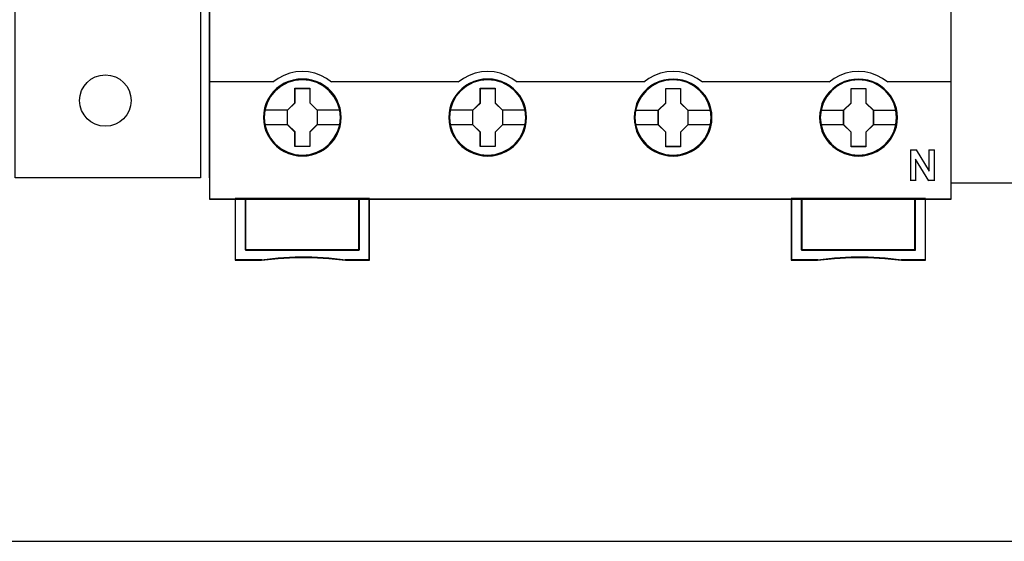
# Model space of a CAD drawing. Header units: millimetres. Extents: x 18084 to 52399, y 38174 to 56392.
# Tile 27 of 256: x 22335 to 22430, y 43851 to 43902. Entities that reach past the tile are written whole.
import ezdxf

# ---------------------------------------------------------------- set-up
doc = ezdxf.new("R2010")
doc.units = ezdxf.units.MM
doc.header["$LTSCALE"] = 100
doc.layers.add('45', color=7, linetype='Continuous')
doc.styles.get("Standard").update_dxf_attribs({"font": 'arial.ttf'})

# ---------------------------------------------------------------- blocks, each defined once
blk = doc.blocks.new('286690_270778736')
blk.add_lwpolyline([(0, 0), (72, 0), (72, 15), (0, 15)], close=True)
at = {"flags": 1}
for tag, p in [('BD', (74.3828, 9.5339)), ('NK', (74.3828, 7.5418)), ('TYP', (74.3828, 5.9417)), ('PO', (74.3828, 4.4043))]:
    blk.add_attdef(tag, p, '', height=1, dxfattribs=at)
blk = doc.blocks.new('247596_80113086')
for p, q in [((0, -1.75), (0, 6.25)), ((0, 6.25), (1.8, 6.25)), ((1.8, 6.25), (1.8, -1.75)), ((0, 4.5), (1.8, 4.5)), ((0.375, 2.875), (0.375, 3.125)), ((0.375, 3.125), (1.375, 3.125)), ((1.375, 3.125), (1.375, 2.75)), ((0.375, 2.875), (1.375, 2.875)), ((0.375, 2), (0.375, 2.875)), ((1.375, 2.875), (1.375, 2)), ((1.375, 2), (0.375, 2)), ((0, 0), (1.8, 0)), ((1.8, -1.75), (0, -1.75))]:
    blk.add_line(p, q)
for centre in [(0.875, 5.625), (0.875, -1)]:
    blk.add_circle(centre, 0.25)
at = {"flags": 1}
for tag, p in [('BD', (2.8091, 5.4816)), ('NK', (2.8091, 2.919)), ('TYP', (2.8091, 0.7271)), ('PO', (2.8091, -1.5101))]:
    blk.add_attdef(tag, p, '', height=0.5, dxfattribs=at)
blk = doc.blocks.new('247596_1218887507')
for p, q in [((0, -1.75), (0, 6.25)), ((0, 6.25), (1.8, 6.25)), ((1.8, 6.25), (1.8, -1.75)), ((0, 4.5), (1.8, 4.5)), ((0.375, 2.875), (0.375, 3.125)), ((0.375, 3.125), (1.375, 3.125)), ((1.375, 3.125), (1.375, 2.75)), ((0.375, 2.875), (1.375, 2.875)), ((0.375, 2), (0.375, 2.875)), ((1.375, 2.875), (1.375, 2)), ((1.375, 2), (0.375, 2)), ((0, 0), (1.8, 0)), ((1.8, -1.75), (0, -1.75))]:
    blk.add_line(p, q)
for centre in [(0.875, 5.625), (0.875, -1)]:
    blk.add_circle(centre, 0.25)
at = {"flags": 1}
for tag, p in [('BD', (2.8091, 5.4816)), ('NK', (2.8091, 2.919)), ('TYP', (2.8091, 0.7271)), ('PO', (2.8091, -1.5101))]:
    blk.add_attdef(tag, p, '', height=0.5, dxfattribs=at)

msp = doc.modelspace()

# ---------------------------------------------------------------- linework, layer by layer
for p, q in [((22353.244, 43966.142), (22353.244, 43886.142)), ((22353.244, 43886.142), (22353.244, 43966.142))]:
    msp.add_line(p, q)
at = {"layer": '45', "color": 7}
for points in [[(22425.32, 43966.142), (22353.244, 43966.142), (22353.244, 43884.075), (22425.32, 43884.075), (22425.32, 43966.142)], [(22366.048, 43892.002), (22366.026, 43892.45), (22365.953, 43892.898), (22365.796, 43893.33), (22365.617, 43893.745), (22365.381, 43894.133), (22365.101, 43894.481), (22364.776, 43894.802), (22364.412, 43895.079), (22364.037, 43895.323), (22363.611, 43895.505), (22363.18, 43895.633), (22362.726, 43895.716), (22362.272, 43895.738), (22361.819, 43895.716), (22361.376, 43895.633), (22360.928, 43895.505), (22360.514, 43895.323), (22360.127, 43895.079), (22359.768, 43894.802), (22359.432, 43894.481), (22359.169, 43894.133), (22358.923, 43893.745), (22358.727, 43893.33), (22358.609, 43892.898), (22358.519, 43892.45), (22358.486, 43892.002), (22358.519, 43891.553), (22358.609, 43891.116), (22358.727, 43890.685), (22358.923, 43890.275), (22359.169, 43889.882), (22359.432, 43889.522), (22359.768, 43889.207), (22360.127, 43888.925), (22360.514, 43888.698), (22360.928, 43888.515), (22361.376, 43888.377), (22361.819, 43888.288), (22362.272, 43888.266), (22362.726, 43888.288), (22363.18, 43888.377), (22363.611, 43888.515), (22364.037, 43888.698), (22364.412, 43888.925), (22364.776, 43889.207), (22365.101, 43889.522), (22365.381, 43889.882), (22365.617, 43890.275), (22365.796, 43890.685), (22365.953, 43891.116), (22366.026, 43891.553), (22366.048, 43892.002)], [(22366.048, 43892.002), (22366.026, 43892.45), (22365.953, 43892.898), (22365.796, 43893.33), (22365.617, 43893.745), (22365.381, 43894.133), (22365.101, 43894.481), (22364.776, 43894.802), (22364.412, 43895.079), (22364.037, 43895.323), (22363.611, 43895.505), (22363.18, 43895.633), (22362.726, 43895.716), (22362.272, 43895.738), (22361.819, 43895.716), (22361.376, 43895.633), (22360.928, 43895.505), (22360.514, 43895.323), (22360.127, 43895.079), (22359.768, 43894.802), (22359.432, 43894.481), (22359.169, 43894.133), (22358.923, 43893.745), (22358.727, 43893.33), (22358.609, 43892.898), (22358.519, 43892.45), (22358.486, 43892.002), (22358.519, 43891.553), (22358.609, 43891.116), (22358.727, 43890.685), (22358.923, 43890.275), (22359.169, 43889.882), (22359.432, 43889.522), (22359.768, 43889.207), (22360.127, 43888.925), (22360.514, 43888.698), (22360.928, 43888.515), (22361.376, 43888.377), (22361.819, 43888.288), (22362.272, 43888.266), (22362.726, 43888.288), (22363.18, 43888.377), (22363.611, 43888.515), (22364.037, 43888.698), (22364.412, 43888.925), (22364.776, 43889.207), (22365.101, 43889.522), (22365.381, 43889.882), (22365.617, 43890.275), (22365.796, 43890.685), (22365.953, 43891.116), (22366.026, 43891.553), (22366.048, 43892.002)], [(22366.028, 43892.002), (22366.006, 43892.447), (22365.933, 43892.893), (22365.777, 43893.322), (22365.599, 43893.735), (22365.365, 43894.12), (22365.086, 43894.466), (22364.763, 43894.786), (22364.401, 43895.061), (22364.028, 43895.303), (22363.604, 43895.484), (22363.175, 43895.611), (22362.724, 43895.693), (22362.272, 43895.715), (22361.821, 43895.693), (22361.381, 43895.611), (22360.935, 43895.484), (22360.523, 43895.303), (22360.138, 43895.061), (22359.782, 43894.786), (22359.447, 43894.466), (22359.185, 43894.12), (22358.94, 43893.735), (22358.745, 43893.322), (22358.628, 43892.893), (22358.539, 43892.447), (22358.506, 43892.002), (22358.539, 43891.556), (22358.628, 43891.122), (22358.745, 43890.692), (22358.94, 43890.285), (22359.185, 43889.895), (22359.447, 43889.537), (22359.782, 43889.224), (22360.138, 43888.943), (22360.523, 43888.717), (22360.935, 43888.536), (22361.381, 43888.398), (22361.821, 43888.31), (22362.272, 43888.288), (22362.724, 43888.31), (22363.175, 43888.398), (22363.604, 43888.536), (22364.028, 43888.717), (22364.401, 43888.943), (22364.763, 43889.224), (22365.086, 43889.537), (22365.365, 43889.895), (22365.599, 43890.285), (22365.777, 43890.692), (22365.933, 43891.122), (22366.006, 43891.556), (22366.028, 43892.002)], [(22384.06, 43891.997), (22384.032, 43892.445), (22383.964, 43892.894), (22383.808, 43893.325), (22383.628, 43893.735), (22383.393, 43894.128), (22383.113, 43894.476), (22382.782, 43894.792), (22382.418, 43895.069), (22382.048, 43895.312), (22381.617, 43895.495), (22381.191, 43895.628), (22380.731, 43895.711), (22380.277, 43895.733), (22379.823, 43895.711), (22379.381, 43895.628), (22378.932, 43895.495), (22378.523, 43895.312), (22378.131, 43895.069), (22377.772, 43894.792), (22377.442, 43894.476), (22377.178, 43894.128), (22376.932, 43893.735), (22376.736, 43893.325), (22376.613, 43892.894), (22376.523, 43892.445), (22376.495, 43891.997), (22376.523, 43891.549), (22376.613, 43891.112), (22376.736, 43890.68), (22376.932, 43890.265), (22377.178, 43889.878), (22377.442, 43889.518), (22377.772, 43889.197), (22378.131, 43888.92), (22378.523, 43888.688), (22378.932, 43888.505), (22379.381, 43888.372), (22379.823, 43888.284), (22380.277, 43888.256), (22380.731, 43888.284), (22381.191, 43888.372), (22381.617, 43888.505), (22382.048, 43888.688), (22382.418, 43888.92), (22382.782, 43889.197), (22383.113, 43889.518), (22383.393, 43889.878), (22383.628, 43890.265), (22383.808, 43890.68), (22383.964, 43891.112), (22384.032, 43891.549), (22384.06, 43891.997)], [(22384.06, 43891.997), (22384.032, 43892.445), (22383.964, 43892.894), (22383.808, 43893.325), (22383.628, 43893.735), (22383.393, 43894.128), (22383.113, 43894.476), (22382.782, 43894.792), (22382.418, 43895.069), (22382.048, 43895.312), (22381.617, 43895.495), (22381.191, 43895.628), (22380.731, 43895.711), (22380.277, 43895.733), (22379.823, 43895.711), (22379.381, 43895.628), (22378.932, 43895.495), (22378.523, 43895.312), (22378.131, 43895.069), (22377.772, 43894.792), (22377.442, 43894.476), (22377.178, 43894.128), (22376.932, 43893.735), (22376.736, 43893.325), (22376.613, 43892.894), (22376.523, 43892.445), (22376.495, 43891.997), (22376.523, 43891.549), (22376.613, 43891.112), (22376.736, 43890.68), (22376.932, 43890.265), (22377.178, 43889.878), (22377.442, 43889.518), (22377.772, 43889.197), (22378.131, 43888.92), (22378.523, 43888.688), (22378.932, 43888.505), (22379.381, 43888.372), (22379.823, 43888.284), (22380.277, 43888.256), (22380.731, 43888.284), (22381.191, 43888.372), (22381.617, 43888.505), (22382.048, 43888.688), (22382.418, 43888.92), (22382.782, 43889.197), (22383.113, 43889.518), (22383.393, 43889.878), (22383.628, 43890.265), (22383.808, 43890.68), (22383.964, 43891.112), (22384.032, 43891.549), (22384.06, 43891.997)], [(22384.037, 43891.996), (22384.01, 43892.442), (22383.943, 43892.887), (22383.787, 43893.317), (22383.608, 43893.724), (22383.375, 43894.115), (22383.096, 43894.461), (22382.767, 43894.775), (22382.405, 43895.05), (22382.038, 43895.292), (22381.609, 43895.474), (22381.185, 43895.606), (22380.729, 43895.688), (22380.277, 43895.71), (22379.826, 43895.688), (22379.386, 43895.606), (22378.94, 43895.474), (22378.534, 43895.292), (22378.144, 43895.05), (22377.787, 43894.775), (22377.459, 43894.461), (22377.197, 43894.115), (22376.952, 43893.724), (22376.757, 43893.317), (22376.634, 43892.887), (22376.545, 43892.442), (22376.517, 43891.996), (22376.545, 43891.55), (22376.634, 43891.115), (22376.757, 43890.686), (22376.952, 43890.273), (22377.197, 43889.888), (22377.459, 43889.531), (22377.787, 43889.211), (22378.144, 43888.936), (22378.534, 43888.705), (22378.94, 43888.523), (22379.386, 43888.391), (22379.826, 43888.303), (22380.277, 43888.276), (22380.729, 43888.303), (22381.185, 43888.391), (22381.609, 43888.523), (22382.038, 43888.705), (22382.405, 43888.936), (22382.767, 43889.211), (22383.096, 43889.531), (22383.375, 43889.888), (22383.608, 43890.273), (22383.787, 43890.686), (22383.943, 43891.115), (22384.01, 43891.55), (22384.037, 43891.996)], [(22402.064, 43891.991), (22402.042, 43892.439), (22401.969, 43892.887), (22401.817, 43893.318), (22401.638, 43893.733), (22401.403, 43894.121), (22401.123, 43894.469), (22400.792, 43894.79), (22400.428, 43895.067), (22400.058, 43895.31), (22399.627, 43895.493), (22399.196, 43895.62), (22398.742, 43895.703), (22398.288, 43895.725), (22397.834, 43895.703), (22397.392, 43895.62), (22396.944, 43895.493), (22396.529, 43895.31), (22396.142, 43895.067), (22395.784, 43894.79), (22395.448, 43894.469), (22395.184, 43894.121), (22394.944, 43893.733), (22394.742, 43893.318), (22394.624, 43892.887), (22394.535, 43892.439), (22394.507, 43891.991), (22394.535, 43891.542), (22394.624, 43891.105), (22394.742, 43890.674), (22394.944, 43890.264), (22395.184, 43889.872), (22395.448, 43889.512), (22395.784, 43889.191), (22396.142, 43888.914), (22396.529, 43888.688), (22396.944, 43888.505), (22397.392, 43888.367), (22397.834, 43888.278), (22398.288, 43888.256), (22398.742, 43888.278), (22399.196, 43888.367), (22399.627, 43888.505), (22400.058, 43888.688), (22400.428, 43888.914), (22400.792, 43889.191), (22401.123, 43889.512), (22401.403, 43889.872), (22401.638, 43890.264), (22401.817, 43890.674), (22401.969, 43891.105), (22402.042, 43891.542), (22402.064, 43891.991)], [(22402.064, 43891.991), (22402.042, 43892.439), (22401.969, 43892.887), (22401.817, 43893.318), (22401.638, 43893.733), (22401.403, 43894.121), (22401.123, 43894.469), (22400.792, 43894.79), (22400.428, 43895.067), (22400.058, 43895.31), (22399.627, 43895.493), (22399.196, 43895.62), (22398.742, 43895.703), (22398.288, 43895.725), (22397.834, 43895.703), (22397.392, 43895.62), (22396.944, 43895.493), (22396.529, 43895.31), (22396.142, 43895.067), (22395.784, 43894.79), (22395.448, 43894.469), (22395.184, 43894.121), (22394.944, 43893.733), (22394.742, 43893.318), (22394.624, 43892.887), (22394.535, 43892.439), (22394.507, 43891.991), (22394.535, 43891.542), (22394.624, 43891.105), (22394.742, 43890.674), (22394.944, 43890.264), (22395.184, 43889.872), (22395.448, 43889.512), (22395.784, 43889.191), (22396.142, 43888.914), (22396.529, 43888.688), (22396.944, 43888.505), (22397.392, 43888.367), (22397.834, 43888.278), (22398.288, 43888.256), (22398.742, 43888.278), (22399.196, 43888.367), (22399.627, 43888.505), (22400.058, 43888.688), (22400.428, 43888.914), (22400.792, 43889.191), (22401.123, 43889.512), (22401.403, 43889.872), (22401.638, 43890.264), (22401.817, 43890.674), (22401.969, 43891.105), (22402.042, 43891.542), (22402.064, 43891.991)], [(22402.042, 43891.991), (22402.019, 43892.436), (22401.947, 43892.882), (22401.797, 43893.311), (22401.618, 43893.724), (22401.384, 43894.109), (22401.106, 43894.456), (22400.777, 43894.775), (22400.415, 43895.051), (22400.047, 43895.293), (22399.618, 43895.474), (22399.189, 43895.601), (22398.738, 43895.683), (22398.287, 43895.705), (22397.836, 43895.683), (22397.395, 43895.601), (22396.95, 43895.474), (22396.538, 43895.293), (22396.153, 43895.051), (22395.797, 43894.775), (22395.462, 43894.456), (22395.2, 43894.109), (22394.961, 43893.724), (22394.76, 43893.311), (22394.643, 43892.882), (22394.554, 43892.436), (22394.526, 43891.991), (22394.554, 43891.545), (22394.643, 43891.11), (22394.76, 43890.681), (22394.961, 43890.274), (22395.2, 43889.883), (22395.462, 43889.525), (22395.797, 43889.206), (22396.153, 43888.931), (22396.538, 43888.705), (22396.95, 43888.524), (22397.395, 43888.386), (22397.836, 43888.298), (22398.287, 43888.276), (22398.738, 43888.298), (22399.189, 43888.386), (22399.618, 43888.524), (22400.047, 43888.705), (22400.415, 43888.931), (22400.777, 43889.206), (22401.106, 43889.525), (22401.384, 43889.883), (22401.618, 43890.274), (22401.797, 43890.681), (22401.947, 43891.11), (22402.019, 43891.545), (22402.042, 43891.991)], [(22420.076, 43891.991), (22420.053, 43892.439), (22419.98, 43892.887), (22419.823, 43893.318), (22419.644, 43893.733), (22419.414, 43894.121), (22419.134, 43894.469), (22418.804, 43894.79), (22418.439, 43895.067), (22418.069, 43895.31), (22417.638, 43895.493), (22417.206, 43895.62), (22416.752, 43895.703), (22416.298, 43895.725), (22415.845, 43895.703), (22415.402, 43895.62), (22414.954, 43895.493), (22414.539, 43895.31), (22414.152, 43895.067), (22413.793, 43894.79), (22413.457, 43894.469), (22413.194, 43894.121), (22412.947, 43893.733), (22412.751, 43893.318), (22412.633, 43892.887), (22412.544, 43892.439), (22412.516, 43891.991), (22412.544, 43891.542), (22412.633, 43891.105), (22412.751, 43890.674), (22412.947, 43890.264), (22413.194, 43889.872), (22413.457, 43889.512), (22413.793, 43889.191), (22414.152, 43888.914), (22414.539, 43888.688), (22414.954, 43888.505), (22415.402, 43888.367), (22415.845, 43888.278), (22416.298, 43888.256), (22416.752, 43888.278), (22417.206, 43888.367), (22417.638, 43888.505), (22418.069, 43888.688), (22418.439, 43888.914), (22418.804, 43889.191), (22419.134, 43889.512), (22419.414, 43889.872), (22419.644, 43890.264), (22419.823, 43890.674), (22419.98, 43891.105), (22420.053, 43891.542), (22420.076, 43891.991)], [(22420.076, 43891.991), (22420.053, 43892.439), (22419.98, 43892.887), (22419.823, 43893.318), (22419.644, 43893.733), (22419.414, 43894.121), (22419.134, 43894.469), (22418.804, 43894.79), (22418.439, 43895.067), (22418.069, 43895.31), (22417.638, 43895.493), (22417.206, 43895.62), (22416.752, 43895.703), (22416.298, 43895.725), (22415.845, 43895.703), (22415.402, 43895.62), (22414.954, 43895.493), (22414.539, 43895.31), (22414.152, 43895.067), (22413.793, 43894.79), (22413.457, 43894.469), (22413.194, 43894.121), (22412.947, 43893.733), (22412.751, 43893.318), (22412.633, 43892.887), (22412.544, 43892.439), (22412.516, 43891.991), (22412.544, 43891.542), (22412.633, 43891.105), (22412.751, 43890.674), (22412.947, 43890.264), (22413.194, 43889.872), (22413.457, 43889.512), (22413.793, 43889.191), (22414.152, 43888.914), (22414.539, 43888.688), (22414.954, 43888.505), (22415.402, 43888.367), (22415.845, 43888.278), (22416.298, 43888.256), (22416.752, 43888.278), (22417.206, 43888.367), (22417.638, 43888.505), (22418.069, 43888.688), (22418.439, 43888.914), (22418.804, 43889.191), (22419.134, 43889.512), (22419.414, 43889.872), (22419.644, 43890.264), (22419.823, 43890.674), (22419.98, 43891.105), (22420.053, 43891.542), (22420.076, 43891.991)], [(22420.053, 43891.991), (22420.031, 43892.436), (22419.959, 43892.882), (22419.803, 43893.311), (22419.624, 43893.724), (22419.396, 43894.109), (22419.117, 43894.456), (22418.789, 43894.775), (22418.427, 43895.051), (22418.059, 43895.293), (22417.63, 43895.474), (22417.201, 43895.601), (22416.75, 43895.683), (22416.298, 43895.705), (22415.847, 43895.683), (22415.407, 43895.601), (22414.961, 43895.474), (22414.549, 43895.293), (22414.165, 43895.051), (22413.808, 43894.775), (22413.474, 43894.456), (22413.212, 43894.109), (22412.967, 43893.724), (22412.772, 43893.311), (22412.655, 43892.882), (22412.566, 43892.436), (22412.538, 43891.991), (22412.566, 43891.545), (22412.655, 43891.11), (22412.772, 43890.681), (22412.967, 43890.274), (22413.212, 43889.883), (22413.474, 43889.525), (22413.808, 43889.206), (22414.165, 43888.931), (22414.549, 43888.705), (22414.961, 43888.524), (22415.407, 43888.386), (22415.847, 43888.298), (22416.298, 43888.276), (22416.75, 43888.298), (22417.201, 43888.386), (22417.63, 43888.524), (22418.059, 43888.705), (22418.427, 43888.931), (22418.789, 43889.206), (22419.117, 43889.525), (22419.396, 43889.883), (22419.624, 43890.274), (22419.803, 43890.681), (22419.959, 43891.11), (22420.031, 43891.545), (22420.053, 43891.991)], [(22361.559, 43894.839), (22363.002, 43894.839), (22363.002, 43893.42), (22363.72, 43892.716), (22363.72, 43891.297), (22363.002, 43890.582), (22363.002, 43889.174), (22361.559, 43889.174), (22361.559, 43890.582), (22360.823, 43891.297), (22360.823, 43892.716), (22361.559, 43893.42), (22361.559, 43894.839)], [(22361.559, 43894.839), (22363.002, 43894.839), (22363.002, 43894.839), (22363.002, 43893.42), (22363.002, 43893.42), (22363.72, 43892.716), (22363.72, 43892.716), (22363.72, 43891.297), (22363.72, 43891.297), (22363.002, 43890.582), (22363.002, 43890.582), (22363.002, 43889.174), (22363.002, 43889.174), (22361.559, 43889.174), (22361.559, 43889.174), (22361.559, 43890.582), (22361.559, 43890.582), (22360.823, 43891.297), (22360.823, 43891.297), (22360.823, 43892.716), (22360.823, 43892.716), (22361.559, 43893.42), (22361.559, 43893.42), (22361.559, 43894.839), (22361.559, 43894.839)], [(22361.57, 43894.82), (22362.99, 43894.82), (22362.99, 43893.411), (22363.698, 43892.712), (22363.698, 43891.304), (22362.99, 43890.594), (22362.99, 43889.196), (22361.57, 43889.196), (22361.57, 43890.594), (22360.846, 43891.304), (22360.846, 43892.712), (22361.57, 43893.411), (22361.57, 43894.82)], [(22379.564, 43894.834), (22381.008, 43894.834), (22381.008, 43893.415), (22381.727, 43892.711), (22381.727, 43891.292), (22381.008, 43890.577), (22381.008, 43889.169), (22379.564, 43889.169), (22379.564, 43890.577), (22378.828, 43891.292), (22378.828, 43892.711), (22379.564, 43893.415), (22379.564, 43894.834)], [(22379.564, 43894.834), (22381.008, 43894.834), (22381.008, 43894.834), (22381.008, 43893.415), (22381.008, 43893.415), (22381.727, 43892.711), (22381.727, 43892.711), (22381.727, 43891.292), (22381.727, 43891.292), (22381.008, 43890.577), (22381.008, 43890.577), (22381.008, 43889.169), (22381.008, 43889.169), (22379.564, 43889.169), (22379.564, 43889.169), (22379.564, 43890.577), (22379.564, 43890.577), (22378.828, 43891.292), (22378.828, 43891.292), (22378.828, 43892.711), (22378.828, 43892.711), (22379.564, 43893.415), (22379.564, 43893.415), (22379.564, 43894.834), (22379.564, 43894.834)], [(22379.575, 43894.812), (22380.997, 43894.812), (22380.997, 43893.404), (22381.705, 43892.705), (22381.705, 43891.296), (22380.997, 43890.587), (22380.997, 43889.189), (22379.575, 43889.189), (22379.575, 43890.587), (22378.85, 43891.296), (22378.85, 43892.705), (22379.575, 43893.404), (22379.575, 43894.812)], [(22397.575, 43894.829), (22399.018, 43894.829), (22399.018, 43893.41), (22399.736, 43892.705), (22399.736, 43891.286), (22399.018, 43890.57), (22399.018, 43889.162), (22397.575, 43889.162), (22397.575, 43890.57), (22396.839, 43891.286), (22396.839, 43892.705), (22397.575, 43893.41), (22397.575, 43894.829)], [(22397.575, 43894.829), (22399.018, 43894.829), (22399.018, 43894.829), (22399.018, 43893.41), (22399.018, 43893.41), (22399.736, 43892.705), (22399.736, 43892.705), (22399.736, 43891.286), (22399.736, 43891.286), (22399.018, 43890.57), (22399.018, 43890.57), (22399.018, 43889.162), (22399.018, 43889.162), (22397.575, 43889.162), (22397.575, 43889.162), (22397.575, 43890.57), (22397.575, 43890.57), (22396.839, 43891.286), (22396.839, 43891.286), (22396.839, 43892.705), (22396.839, 43892.705), (22397.575, 43893.41), (22397.575, 43893.41), (22397.575, 43894.829), (22397.575, 43894.829)], [(22397.586, 43894.807), (22399.006, 43894.807), (22399.006, 43893.399), (22399.714, 43892.7), (22399.714, 43891.291), (22399.006, 43890.582), (22399.006, 43889.184), (22397.586, 43889.184), (22397.586, 43890.582), (22396.862, 43891.291), (22396.862, 43892.7), (22397.586, 43893.399), (22397.586, 43894.807)], [(22415.585, 43894.829), (22417.029, 43894.829), (22417.029, 43893.41), (22417.748, 43892.705), (22417.748, 43891.286), (22417.029, 43890.57), (22417.029, 43889.162), (22415.585, 43889.162), (22415.585, 43890.57), (22414.849, 43891.286), (22414.849, 43892.705), (22415.585, 43893.41), (22415.585, 43894.829)], [(22415.585, 43894.829), (22417.029, 43894.829), (22417.029, 43894.829), (22417.029, 43893.41), (22417.029, 43893.41), (22417.748, 43892.705), (22417.748, 43892.705), (22417.748, 43891.286), (22417.748, 43891.286), (22417.029, 43890.57), (22417.029, 43890.57), (22417.029, 43889.162), (22417.029, 43889.162), (22415.585, 43889.162), (22415.585, 43889.162), (22415.585, 43890.57), (22415.585, 43890.57), (22414.849, 43891.286), (22414.849, 43891.286), (22414.849, 43892.705), (22414.849, 43892.705), (22415.585, 43893.41), (22415.585, 43893.41), (22415.585, 43894.829), (22415.585, 43894.829)], [(22415.596, 43894.807), (22417.017, 43894.807), (22417.017, 43893.399), (22417.725, 43892.7), (22417.725, 43891.291), (22417.017, 43890.582), (22417.017, 43889.184), (22415.596, 43889.184), (22415.596, 43890.582), (22414.871, 43891.291), (22414.871, 43892.7), (22415.596, 43893.399), (22415.596, 43894.807)], [(22367.793, 43879.134), (22356.744, 43879.134), (22356.744, 43884.122), (22355.738, 43884.122), (22355.738, 43878.142), (22358.303, 43878.142), (22359.93, 43878.313), (22361.561, 43878.396), (22363.205, 43878.396), (22364.842, 43878.313), (22366.474, 43878.142), (22368.793, 43878.142), (22368.793, 43884.122), (22367.793, 43884.122), (22367.793, 43879.134)], [(22367.797, 43884.122), (22356.742, 43884.122), (22356.742, 43879.124), (22367.797, 43879.124), (22367.797, 43884.122)], [(22421.82, 43879.134), (22410.771, 43879.134), (22410.771, 43884.122), (22409.77, 43884.122), (22409.77, 43878.142), (22412.33, 43878.142), (22413.962, 43878.313), (22415.588, 43878.396), (22417.231, 43878.396), (22418.875, 43878.313), (22420.495, 43878.142), (22422.826, 43878.142), (22422.826, 43884.122), (22421.82, 43884.122), (22421.82, 43879.134)], [(22410.767, 43884.122), (22410.767, 43879.124), (22421.825, 43879.124), (22421.825, 43884.122), (22416.293, 43884.122), (22410.767, 43884.122)]]:
    msp.add_lwpolyline(points, close=True, dxfattribs=at)
at = {"layer": '45', "color": 139}
for points in [[(22425.32, 43966.142), (22353.244, 43966.142), (22353.244, 43884.075), (22425.32, 43884.075), (22425.32, 43966.142)], [(22365.976, 43892.007), (22365.903, 43892.727), (22365.696, 43893.407), (22365.348, 43894.044), (22364.889, 43894.597), (22364.329, 43895.051), (22363.684, 43895.389), (22362.989, 43895.599), (22362.267, 43895.666), (22361.544, 43895.599), (22360.854, 43895.389), (22360.21, 43895.051), (22359.644, 43894.597), (22359.185, 43894.044), (22358.843, 43893.407), (22358.63, 43892.727), (22358.563, 43892.007), (22358.63, 43891.293), (22358.843, 43890.601), (22359.185, 43889.976), (22359.644, 43889.417), (22360.21, 43888.963), (22360.854, 43888.625), (22361.544, 43888.415), (22362.267, 43888.343), (22362.989, 43888.415), (22363.684, 43888.625), (22364.329, 43888.963), (22364.889, 43889.417), (22365.348, 43889.976), (22365.696, 43890.601), (22365.903, 43891.293), (22365.976, 43892.007)], [(22365.976, 43892.002), (22365.903, 43892.721), (22365.696, 43893.402), (22365.354, 43894.039), (22364.889, 43894.598), (22364.329, 43895.051), (22363.69, 43895.389), (22362.989, 43895.599), (22362.267, 43895.666), (22361.549, 43895.599), (22360.849, 43895.389), (22360.21, 43895.051), (22359.65, 43894.598), (22359.185, 43894.039), (22358.843, 43893.402), (22358.636, 43892.721), (22358.563, 43892.002), (22358.636, 43891.288), (22358.843, 43890.602), (22359.185, 43889.971), (22359.65, 43889.417), (22360.21, 43888.963), (22360.849, 43888.62), (22361.549, 43888.41), (22362.267, 43888.338), (22362.989, 43888.41), (22363.69, 43888.62), (22364.329, 43888.963), (22364.889, 43889.417), (22365.354, 43889.971), (22365.696, 43890.602), (22365.903, 43891.288), (22365.976, 43892.002)], [(22383.988, 43891.997), (22383.915, 43892.716), (22383.707, 43893.402), (22383.366, 43894.039), (22382.9, 43894.592), (22382.34, 43895.046), (22381.701, 43895.384), (22381, 43895.594), (22380.277, 43895.661), (22379.554, 43895.594), (22378.859, 43895.384), (22378.22, 43895.046), (22377.66, 43894.592), (22377.195, 43894.039), (22376.847, 43893.402), (22376.64, 43892.716), (22376.567, 43891.997), (22376.64, 43891.288), (22376.847, 43890.596), (22377.195, 43889.965), (22377.66, 43889.412), (22378.22, 43888.958), (22378.859, 43888.62), (22379.554, 43888.41), (22380.277, 43888.338), (22381, 43888.41), (22381.701, 43888.62), (22382.34, 43888.958), (22382.9, 43889.412), (22383.366, 43889.965), (22383.707, 43890.596), (22383.915, 43891.288), (22383.988, 43891.997)], [(22383.988, 43892.002), (22383.909, 43892.721), (22383.702, 43893.402), (22383.36, 43894.039), (22382.9, 43894.598), (22382.34, 43895.051), (22381.695, 43895.389), (22380.994, 43895.599), (22380.277, 43895.666), (22379.554, 43895.599), (22378.859, 43895.389), (22378.22, 43895.051), (22377.654, 43894.598), (22377.194, 43894.039), (22376.852, 43893.402), (22376.639, 43892.721), (22376.572, 43892.002), (22376.639, 43891.288), (22376.852, 43890.602), (22377.194, 43889.971), (22377.654, 43889.417), (22378.22, 43888.963), (22378.859, 43888.62), (22379.554, 43888.41), (22380.277, 43888.338), (22380.994, 43888.41), (22381.695, 43888.62), (22382.34, 43888.963), (22382.9, 43889.417), (22383.36, 43889.971), (22383.702, 43890.602), (22383.909, 43891.288), (22383.988, 43892.002)], [(22401.997, 43891.997), (22401.924, 43892.716), (22401.717, 43893.402), (22401.369, 43894.039), (22400.904, 43894.592), (22400.35, 43895.046), (22399.705, 43895.384), (22399.011, 43895.594), (22398.288, 43895.661), (22397.565, 43895.594), (22396.865, 43895.384), (22396.231, 43895.046), (22395.666, 43894.592), (22395.201, 43894.039), (22394.859, 43893.402), (22394.651, 43892.716), (22394.579, 43891.997), (22394.651, 43891.288), (22394.859, 43890.596), (22395.201, 43889.965), (22395.666, 43889.412), (22396.231, 43888.958), (22396.865, 43888.62), (22397.565, 43888.41), (22398.288, 43888.338), (22399.011, 43888.41), (22399.705, 43888.62), (22400.35, 43888.958), (22400.904, 43889.412), (22401.369, 43889.965), (22401.717, 43890.596), (22401.924, 43891.288), (22401.997, 43891.997)], [(22401.992, 43892.002), (22401.919, 43892.721), (22401.712, 43893.402), (22401.37, 43894.039), (22400.91, 43894.598), (22400.344, 43895.051), (22399.706, 43895.389), (22399.005, 43895.599), (22398.282, 43895.666), (22397.559, 43895.599), (22396.87, 43895.389), (22396.225, 43895.051), (22395.665, 43894.598), (22395.206, 43894.039), (22394.864, 43893.402), (22394.651, 43892.721), (22394.584, 43892.002), (22394.651, 43891.288), (22394.864, 43890.602), (22395.206, 43889.971), (22395.665, 43889.417), (22396.225, 43888.963), (22396.87, 43888.62), (22397.559, 43888.41), (22398.282, 43888.338), (22399.005, 43888.41), (22399.706, 43888.62), (22400.344, 43888.963), (22400.91, 43889.417), (22401.37, 43889.971), (22401.712, 43890.602), (22401.919, 43891.288), (22401.992, 43892.002)], [(22420.004, 43892.002), (22419.931, 43892.721), (22419.723, 43893.402), (22419.381, 43894.039), (22418.922, 43894.598), (22418.356, 43895.051), (22417.711, 43895.389), (22417.016, 43895.599), (22416.293, 43895.666), (22415.57, 43895.599), (22414.88, 43895.389), (22414.236, 43895.051), (22413.675, 43894.598), (22413.216, 43894.039), (22412.874, 43893.402), (22412.655, 43892.721), (22412.588, 43892.002), (22412.655, 43891.288), (22412.874, 43890.602), (22413.216, 43889.971), (22413.675, 43889.417), (22414.236, 43888.963), (22414.88, 43888.62), (22415.57, 43888.41), (22416.293, 43888.338), (22417.016, 43888.41), (22417.711, 43888.62), (22418.356, 43888.963), (22418.922, 43889.417), (22419.381, 43889.971), (22419.723, 43890.602), (22419.931, 43891.288), (22420.004, 43892.002)], [(22420.004, 43891.997), (22419.931, 43892.716), (22419.723, 43893.402), (22419.381, 43894.039), (22418.916, 43894.592), (22418.361, 43895.046), (22417.717, 43895.384), (22417.016, 43895.594), (22416.298, 43895.661), (22415.575, 43895.594), (22414.875, 43895.384), (22414.241, 43895.046), (22413.675, 43894.592), (22413.21, 43894.039), (22412.868, 43893.402), (22412.661, 43892.716), (22412.588, 43891.997), (22412.661, 43891.288), (22412.868, 43890.596), (22413.21, 43889.965), (22413.675, 43889.412), (22414.241, 43888.958), (22414.875, 43888.62), (22415.575, 43888.41), (22416.298, 43888.338), (22417.016, 43888.41), (22417.717, 43888.62), (22418.361, 43888.958), (22418.916, 43889.412), (22419.381, 43889.965), (22419.723, 43890.596), (22419.931, 43891.288), (22420.004, 43891.997)]]:
    msp.add_lwpolyline(points, close=True, dxfattribs=at)
at = {"layer": '45', "color": 59}
for points in [[(22425.298, 43966.12), (22353.266, 43966.12), (22353.266, 43884.097), (22425.298, 43884.097), (22425.298, 43966.12)], [(22367.793, 43879.134), (22356.744, 43879.134), (22356.744, 43884.122), (22355.738, 43884.122), (22355.738, 43878.142), (22358.303, 43878.142), (22359.93, 43878.313), (22361.561, 43878.396), (22363.205, 43878.396), (22364.842, 43878.313), (22366.474, 43878.142), (22368.793, 43878.142), (22368.793, 43884.122), (22367.793, 43884.122), (22367.793, 43879.134)], [(22367.776, 43879.146), (22356.763, 43879.146), (22356.763, 43884.1), (22355.76, 43884.1), (22355.76, 43878.161), (22358.317, 43878.161), (22359.938, 43878.332), (22361.565, 43878.415), (22363.203, 43878.415), (22364.835, 43878.332), (22366.462, 43878.161), (22368.773, 43878.161), (22368.773, 43884.1), (22367.776, 43884.1), (22367.776, 43879.146)], [(22367.797, 43884.122), (22356.742, 43884.122), (22356.742, 43879.124), (22367.797, 43879.124), (22367.797, 43884.122)], [(22367.775, 43884.1), (22356.764, 43884.1), (22356.764, 43879.147), (22367.775, 43879.147), (22367.775, 43884.1)], [(22421.82, 43879.134), (22410.771, 43879.134), (22410.771, 43884.122), (22409.77, 43884.122), (22409.77, 43878.142), (22412.33, 43878.142), (22413.962, 43878.313), (22415.588, 43878.396), (22417.231, 43878.396), (22418.875, 43878.313), (22420.495, 43878.142), (22422.826, 43878.142), (22422.826, 43884.122), (22421.82, 43884.122), (22421.82, 43879.134)], [(22421.801, 43879.146), (22410.79, 43879.146), (22410.79, 43884.1), (22409.793, 43884.1), (22409.793, 43878.161), (22412.344, 43878.161), (22413.97, 43878.332), (22415.591, 43878.415), (22417.228, 43878.415), (22418.866, 43878.332), (22420.481, 43878.161), (22422.803, 43878.161), (22422.803, 43884.1), (22421.801, 43884.1), (22421.801, 43879.146)], [(22410.767, 43884.122), (22410.767, 43879.124), (22421.825, 43879.124), (22421.825, 43884.122), (22416.293, 43884.122), (22410.767, 43884.122)], [(22410.789, 43884.1), (22410.789, 43879.147), (22421.802, 43879.147), (22421.802, 43884.1), (22416.293, 43884.1), (22410.789, 43884.1)]]:
    msp.add_lwpolyline(points, close=True, dxfattribs=at)
at = {"layer": '45', "color": 139}
for points in [[(22365.119, 43895.437), (22364.614, 43895.795), (22364.069, 43896.089), (22363.491, 43896.302), (22362.884, 43896.429), (22362.261, 43896.475), (22361.655, 43896.429), (22361.048, 43896.302), (22360.47, 43896.089), (22359.92, 43895.795), (22359.42, 43895.437)], [(22383.128, 43895.437), (22382.623, 43895.795), (22382.078, 43896.089), (22381.5, 43896.302), (22380.894, 43896.429), (22380.27, 43896.475), (22379.664, 43896.429), (22379.052, 43896.302), (22378.474, 43896.089), (22377.929, 43895.795), (22377.424, 43895.437)], [(22401.14, 43895.437), (22400.635, 43895.795), (22400.09, 43896.089), (22399.5, 43896.302), (22398.9, 43896.429), (22398.282, 43896.475), (22397.67, 43896.429), (22397.064, 43896.302), (22396.486, 43896.089), (22395.941, 43895.795), (22395.436, 43895.437)], [(22419.144, 43895.437), (22418.644, 43895.795), (22418.094, 43896.089), (22417.51, 43896.302), (22416.909, 43896.429), (22416.292, 43896.475), (22415.68, 43896.429), (22415.073, 43896.302), (22414.495, 43896.089), (22413.95, 43895.795), (22413.445, 43895.437)], [(22353.244, 43895.485), (22359.467, 43895.485)], [(22365.072, 43895.485), (22371.295, 43895.485)], [(22371.248, 43895.485), (22377.471, 43895.485)], [(22383.083, 43895.485), (22395.48, 43895.485)], [(22401.093, 43895.485), (22407.316, 43895.485)], [(22407.269, 43895.485), (22413.492, 43895.485)], [(22419.099, 43895.485), (22425.32, 43895.485)], [(22421.338, 43888.861), (22421.941, 43888.861)], [(22421.338, 43888.861), (22421.338, 43885.851)], [(22421.894, 43888.861), (22423.181, 43886.782)], [(22423.136, 43888.861), (22423.683, 43888.861)], [(22423.136, 43888.861), (22423.136, 43886.782)], [(22423.638, 43888.861), (22423.638, 43885.851)], [(22421.84, 43887.943), (22421.84, 43885.851)], [(22423.121, 43885.851), (22421.84, 43887.943)], [(22421.338, 43885.899), (22421.884, 43885.899)], [(22423.074, 43885.899), (22423.683, 43885.899)], [(22355.738, 43884.122), (22355.738, 43878.142)], [(22356.742, 43884.122), (22356.742, 43879.124)], [(22367.752, 43879.124), (22367.752, 43884.122)], [(22368.749, 43884.122), (22368.749, 43878.142)], [(22409.77, 43884.122), (22409.77, 43878.142)], [(22416.317, 43884.122), (22409.77, 43884.122)], [(22410.767, 43884.122), (22410.767, 43879.124)], [(22421.777, 43879.124), (22421.777, 43884.122)], [(22422.779, 43884.122), (22422.779, 43878.142)], [(22356.742, 43879.171), (22367.797, 43879.171)], [(22366.483, 43878.142), (22364.847, 43878.342), (22363.206, 43878.439), (22361.56, 43878.439), (22359.924, 43878.342), (22358.294, 43878.142)], [(22410.767, 43879.171), (22421.825, 43879.171)], [(22420.503, 43878.142), (22418.879, 43878.342), (22417.233, 43878.439), (22415.587, 43878.439), (22413.957, 43878.342), (22412.322, 43878.142)], [(22358.342, 43878.186), (22355.738, 43878.186)], [(22368.793, 43878.186), (22366.438, 43878.186)], [(22412.367, 43878.186), (22409.77, 43878.186)], [(22422.826, 43878.186), (22420.458, 43878.186)]]:
    msp.add_lwpolyline(points, dxfattribs=at)
at = {"layer": '45', "color": 7}
for points in [[(22358.558, 43892.735), (22360.871, 43892.735)], [(22363.676, 43892.735), (22365.976, 43892.735)], [(22376.567, 43892.728), (22378.875, 43892.728)], [(22381.68, 43892.728), (22383.988, 43892.728)], [(22394.579, 43892.723), (22396.884, 43892.723)], [(22399.691, 43892.723), (22401.997, 43892.723)], [(22412.583, 43892.723), (22414.896, 43892.723)], [(22417.701, 43892.723), (22420.004, 43892.723)], [(22358.558, 43891.326), (22360.871, 43891.326)], [(22363.676, 43891.326), (22365.976, 43891.326)], [(22376.567, 43891.321), (22378.875, 43891.321)], [(22381.68, 43891.321), (22383.988, 43891.321)], [(22394.579, 43891.316), (22396.884, 43891.316)], [(22399.691, 43891.316), (22401.997, 43891.316)], [(22412.583, 43891.316), (22414.896, 43891.316)], [(22417.701, 43891.316), (22420.004, 43891.316)]]:
    msp.add_lwpolyline(points, dxfattribs=at)

# ---------------------------------------------------------------- block references
at = {"xscale": 10, "yscale": 10, "zscale": 10}
for name, p in [('286690_270778736', (22237.047, 43850.821)), ('247596_80113086', (22334.386, 43903.642)), ('247596_1218887507', (22425.32, 43903.134))]:
    msp.add_blockref(name, p, dxfattribs=at)

doc.saveas('drawing.dxf')
